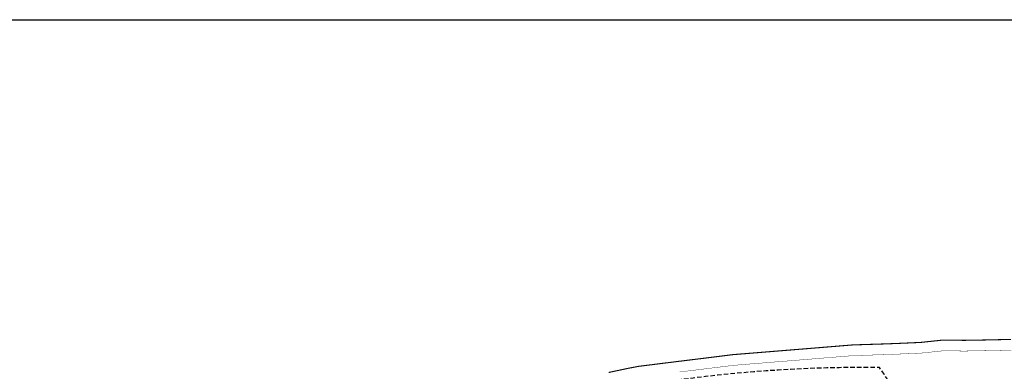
# Model space of a CAD drawing. Header units: millimetres. Extents: x -1402 to -179, y -280 to 6164.
# Tile 73 of 212: x -798 to -521, y 1654 to 1753. Entities that reach past the tile are written whole.
import ezdxf

# ---------------------------------------------------------------- set-up
doc = ezdxf.new("R2010")
doc.units = ezdxf.units.MM
for name, pattern in [('AJN-Limite', [1.25, 0.5, -0.25, 0, -0.25, 0, -0.25]), ('AJN-Projection', [0.375, 0.25, -0.125]), ('DASH', [0.35, 0.25, -0.1])]:
    doc.linetypes.add(name, pattern=pattern)
doc.layers.get('0').update_dxf_attribs({"linetype": 'CONTINUOUS'})
doc.layers.add('AJN-2-SBT-P', color=251, linetype='AJN-Projection')
doc.layers.add('GEO-1-LIM-V', color=10, linetype='AJN-Limite', lineweight=25)

msp = doc.modelspace()

# ---------------------------------------------------------------- linework, layer by layer
msp.add_line((-979.38, 1753.01), (-179.38, 1753.01))
at = {"layer": 'AJN-2-SBT-P', "ltscale": 5, "flags": 128}
msp.add_lwpolyline([(-767.68, 1572.15, -0.05122), (-760.71, 1564.39, -0.089979), (-756.51, 1555.4, 0.020604), (-755.41, 1550.68, 0.064685), (-749.49, 1536.69, 0.032866), (-732.17, 1509.76, 0.002338), (-729.35, 1506.26, 0.014455), (-711.2, 1485.22, 0.089169), (-704.92, 1480.43, 0.318444), (-696.59, 1481.62, 0.07982), (-692.95, 1486.38, -0.007477), (-687.97, 1495.32, -0.04116), (-685.26, 1499.22, -0.029933), (-663.96, 1522.21, 0.113243), (-647.85, 1544.99, -0.015783), (-646.06, 1549.37, -0.024984), (-643.88, 1553.56, 0.312878), (-612.43, 1540.14, 0.06211), (-579.27, 1551.39, -0.079043), (-540.42, 1563.33, -0.009453), (-526.74, 1564.46, 0.457383), (-521.79, 1570.19), (-524.03, 1585.52), (-524.82, 1590.91, 0.038426), (-525.33, 1593.16), (-534.45, 1622.79, 0.224712), (-541.57, 1630.57, -0.232808), (-548.55, 1638.44, 0.106827), (-556.37, 1655.45), (-560.77, 1655.45, 0.142232), (-768.02, 1595.28)], format="xyb", dxfattribs=at)
at = {"layer": 'GEO-1-LIM-V', "linetype": 'Continuous', "ltscale": 25, "const_width": 0.3}
msp.add_lwpolyline([(-519.4, 1663.32), (-522.87, 1663.24), (-528.03, 1663.13), (-532.62, 1663.06), (-538.47, 1663.14), (-544.79, 1662.47), (-548.88, 1662.29), (-550.73, 1662.21), (-554.58, 1662.06), (-560.11, 1661.89), (-563.87, 1661.77), (-568.03, 1661.43), (-571.84, 1661.12), (-577.59, 1660.65), (-585.28, 1660.03), (-589.11, 1659.72), (-592.95, 1659.41), (-597.65, 1659.03), (-601.41, 1658.56), (-605.18, 1658.09), (-608.98, 1657.62), (-610.92, 1657.38), (-612.8, 1657.16), (-614.72, 1656.91), (-616.62, 1656.68), (-618.53, 1656.44), (-620.44, 1656.2), (-624.25, 1655.73), (-624.7, 1655.63), (-626.9, 1655.21), (-628.72, 1654.82), (-630.63, 1654.42), (-632.42, 1654.04)], dxfattribs=at)
at = {"layer": 'GEO-1-LIM-V', "linetype": 'DASH', "ltscale": 5, "const_width": 0.1}
msp.add_lwpolyline([(-519.33, 1660.32), (-522.81, 1660.24), (-527.98, 1660.13), (-532.62, 1660.05), (-538.33, 1660.14), (-544.56, 1659.48), (-548.76, 1659.29), (-550.61, 1659.22), (-554.48, 1659.06), (-560.01, 1658.89), (-563.7, 1658.77), (-567.79, 1658.44), (-571.6, 1658.13), (-577.34, 1657.66), (-585.04, 1657.04), (-588.86, 1656.73), (-592.7, 1656.42), (-597.34, 1656.04), (-601.04, 1655.58), (-604.81, 1655.12), (-608.61, 1654.65), (-610.56, 1654.41), (-612.43, 1654.18)], dxfattribs=at)

doc.saveas('drawing.dxf')
